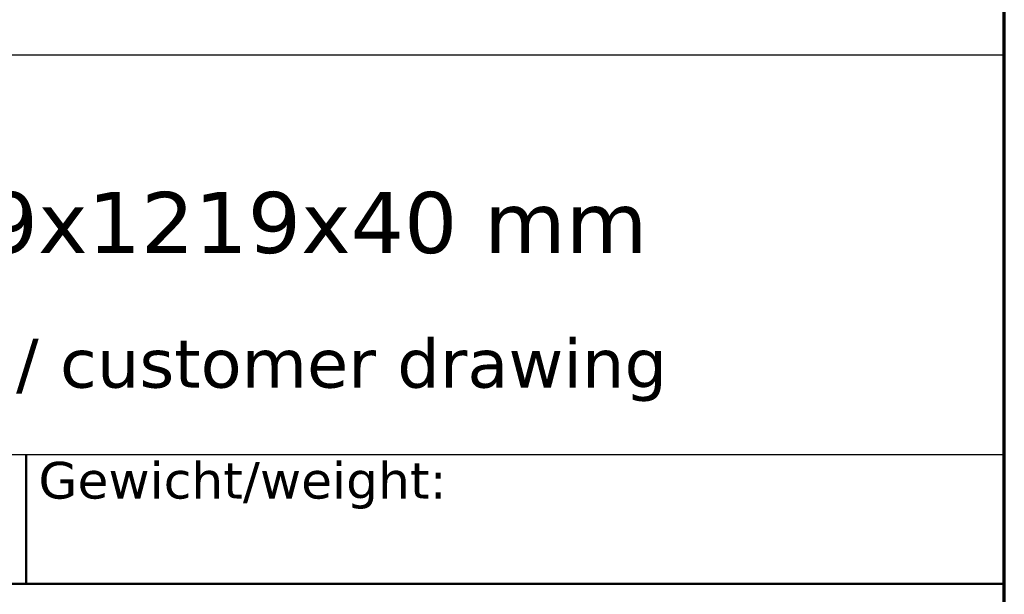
# Model space of a CAD drawing. Header units: inches. Extents: x -360 to 360, y -12 to 172.
# Tile 3 of 15: x 97 to 120, y 23 to 37. Entities that reach past the tile are written whole.
import ezdxf
from ezdxf.enums import TextEntityAlignment as Align

# ---------------------------------------------------------------- set-up
doc = ezdxf.new("R2010")
doc.units = ezdxf.units.IN
doc.header["$LTSCALE"] = 15
doc.header["$MEASUREMENT"] = 0
doc.layers.get('0').update_dxf_attribs({"lineweight": 25})
for name, color, linetype, lineweight in [('AM_BOR', 7, 'Continuous', 25), ('Rahmen (ISO)', 7, 'Continuous', 70), ('Titel (ISO)', 7, 'Continuous', 50)]:
    doc.layers.add(name, color=color, linetype=linetype, lineweight=lineweight)
doc.styles.add('Notiztext 3.5', font='verdana.ttf')
doc.styles.add('Pfeiltext', font='verdana.ttf')
doc.styles.get("Standard").update_dxf_attribs({"font": 'verdana.ttf'})
doc.styles.add('Textstil26', font='verdana.ttf')
doc.styles.add('Textstil30', font='verdana.ttf')
doc.styles.add('Textstil32', font='verdana.ttf', dxfattribs={"width": 0.800000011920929})
doc.styles.add('Textstil69', font='verdana.ttf')
doc.styles.add('Textstil76', font='verdana.ttf')
doc.styles.add('Textstil77', font='verdana.ttf')

# ---------------------------------------------------------------- blocks, each defined once
blk = doc.blocks.new('Ränder wedi_Zeichnungsrahmen')
at = {"layer": 'Rahmen (ISO)'}
blk.add_line((8.031496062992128, 0.2362204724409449), (8.031496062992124, 11.45669291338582), dxfattribs=at)
blk = doc.blocks.new('Schriftfelder wedi Standard - Inch_Zoll ohne Toleranz')
at = {"layer": 'AM_BOR', "color": 7}
for p, q in [((-0.190371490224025, 2.125807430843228), (-7.434465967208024, 2.125807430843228)), ((-0.1903714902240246, -0.04938941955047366), (-0.190371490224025, 2.125807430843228)), ((-7.434465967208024, 1.482106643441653), (-0.190371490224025, 1.482106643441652))]:
    blk.add_line(p, q, dxfattribs=at)
at = {"layer": 'Titel (ISO)'}
for p, q in [((-1.765174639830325, 1.482106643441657), (-1.765174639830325, 1.27310421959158)), ((-3.308481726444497, 1.273445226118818), (-0.1903714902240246, 1.273445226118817))]:
    blk.add_line(p, q, dxfattribs=at)
at = {"layer": 'AM_BOR', "color": 7}
for tag, p, height, style in [('Zeichnungsnummer_001', (-6.82040907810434, 1.946262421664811), 0.1181102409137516, 'Textstil30'), ('Artikelnummer_001', (-5.71119244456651, 1.749752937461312), 0.09792557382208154, 'Textstil69')]:
    blk.add_attdef(tag, p, '', height=height, dxfattribs=dict(at, style=style))
blk.add_attdef('TITEL_001', (-2.764382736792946, 1.806909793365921), '', height=0.09842519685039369, dxfattribs=at)
at = {"layer": 'AM_BOR', "color": 7, "style": 'Textstil69'}
blk.add_attdef('PROJEKT', text='', height=0.09792557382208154, dxfattribs=at).set_placement((-5.702182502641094, 1.652866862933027), align=Align.TOP_LEFT)
at = {"layer": 'AM_BOR', "color": 7, "style": 'Textstil32', "width": 0.8}
for tag, p in [('ERSTELLUNGSDATUM_001', (-4.533356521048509, 1.129744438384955)), ('KONSTRUKTEUR_001', (-3.701069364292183, 1.128792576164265)), ('ERSTELLUNGSDATUM_001', (-4.541182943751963, 0.9273494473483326)), ('KONSTRUKTEUR_001', (-3.701069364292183, 0.9201311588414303))]:
    blk.add_attdef(tag, p, '', height=0.07874015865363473, dxfattribs=at)
at = {"layer": 'AM_BOR', "color": 7, "style": 'Textstil32', "width": 0.7999999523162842}
for tag, p in [('KONTROLLDATUM', (-4.280922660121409, 0.7517916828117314)), ('KONTROLLIERT_VON', (-3.651001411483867, 0.7517916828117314))]:
    blk.add_attdef(tag, text='', height=0.07874015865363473, dxfattribs=at).set_placement(p, align=Align.MIDDLE_CENTER)
at = {"layer": 'Titel (ISO)', "insert": (-1.745489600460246, 1.470295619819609), "char_height": 0.05905512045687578, "attachment_point": 1, "style": 'Notiztext 3.5'}
blk.add_mtext('\\fVerdana|b0|i0;\\H0.0591;Gewicht/weight:', dxfattribs=at)
at = {"layer": 'Titel (ISO)', "color": 7, "style": 'Pfeiltext'}
blk.add_attdef('BESCHREIBUNG_001', (-2.782038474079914, 1.589944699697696), '', height=0.07874015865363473, dxfattribs=at)
at = {"layer": 'Titel (ISO)'}
for tag, p, height, style in [('Anfänglicher_Ansichtsmaßstab_001', (-2.539456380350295, 1.332169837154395), 0.09842519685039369, 'Textstil26'), ('REVISIONSNUMMER_001', (-2.947911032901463, -0.02143666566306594), 0.0704724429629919, 'Textstil77'), ('STATUS_001', (-2.07216607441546, -0.02460768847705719), 0.0704724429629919, 'Textstil77')]:
    blk.add_attdef(tag, p, '', height=height, dxfattribs=dict(at, style=style))
at = {"layer": 'Titel (ISO)', "style": 'Textstil69'}
blk.add_attdef('<MASSE3;>', text='', height=0.09792557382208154, dxfattribs=at).set_placement((-1.05651322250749, 1.430925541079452), align=Align.TOP_LEFT)
at = {"layer": 'Titel (ISO)', "style": 'Textstil76'}
for tag, p in [('MATERIAL', (-6.292733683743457, 1.391555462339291)), ('FIRMA', (-6.292733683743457, 0.9742326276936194)), ('Bauvorhaben', (-6.292733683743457, 0.7655712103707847))]:
    blk.add_attdef(tag, text='', height=0.07440944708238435, dxfattribs=at).set_placement(p, align=Align.TOP_CENTER)

msp = doc.modelspace()

# ---------------------------------------------------------------- block references
at = {"xscale": 15, "yscale": 15, "zscale": 15}
msp.add_blockref('Ränder wedi_Zeichnungsrahmen', (0, 0), dxfattribs=at)
ref = msp.add_blockref('Schriftfelder wedi Standard - Inch_Zoll ohne Toleranz', (123.3280132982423, 4.284148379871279), dxfattribs=dict(xscale=15, yscale=15, zscale=15))
ref.add_attrib('BESCHREIBUNG_001', 'Kundenzeichnung / customer drawing', (81.59743618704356, 28.13331887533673), dxfattribs={"layer": 'Titel (ISO)', "color": 7, "height": 1.181102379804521, "style": 'Pfeiltext'})
ref.add_attrib('TITEL_001', 'FU USA Z 1219x1219x40 mm', (81.86227224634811, 31.38779528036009), dxfattribs={"layer": 'AM_BOR', "color": 7, "height": 1.476377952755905})

doc.saveas('drawing.dxf')
